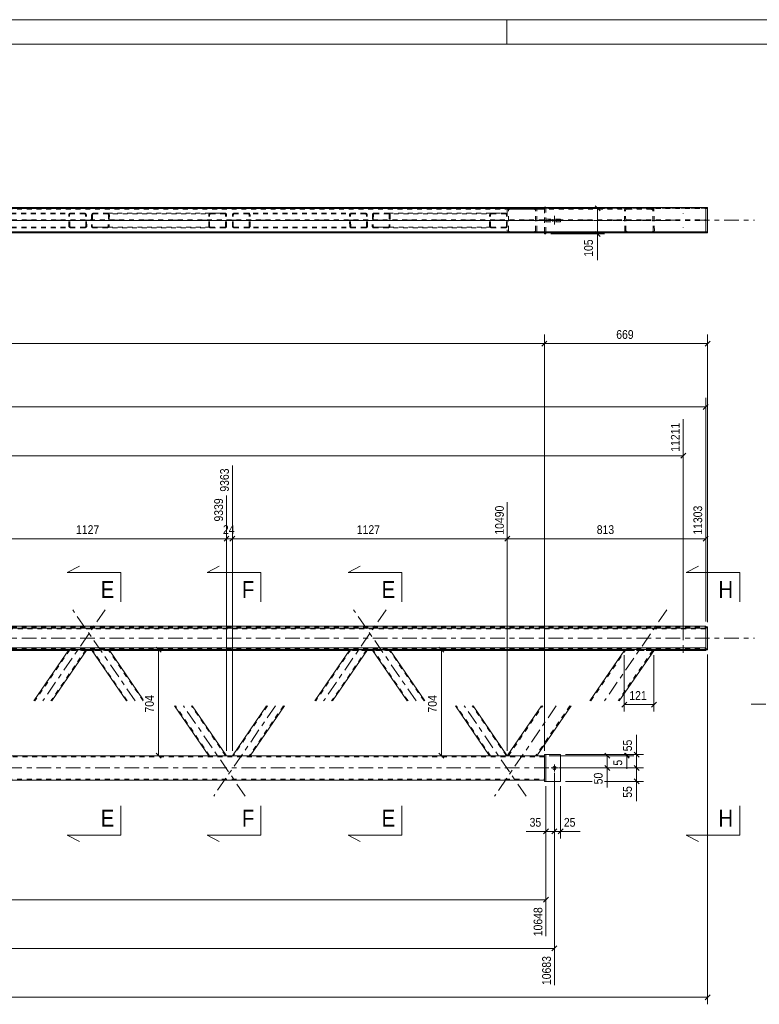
# Model space of a CAD drawing. Header units: millimetres. Extents: x 0 to 914, y 0 to 420.
# Tile 8 of 10: x 604 to 756, y 218 to 420. Entities that reach past the tile are written whole.
import ezdxf

# ---------------------------------------------------------------- set-up
doc = ezdxf.new("R2010")
doc.units = ezdxf.units.MM
for name, pattern in [('XKITLINE00', [0]), ('XKITLINE01', [4, 1, -1, 1, -1]), ('XKITLINE02', [4, 2, -2]), ('XKITLINE03', [6, 3, -1, 1, -1])]:
    doc.linetypes.add(name, pattern=pattern)
for name, color, linetype, lineweight in [('Arkusz rysunku', 3, 'Continuous', 0), ('Element', 2, 'Continuous', 0), ('Przekrój', 7, 'Continuous', 0), ('Wymiar', 4, 'Continuous', 0), ('Śruba', 3, 'Continuous', 0)]:
    doc.layers.add(name, color=color, linetype=linetype, lineweight=lineweight)
doc.styles.add('ARIAL', font='ARIAL.TTF')

msp = doc.modelspace()

# ---------------------------------------------------------------- linework, layer by layer
at = {"layer": 'Arkusz rysunku', "linetype": 'XKITLINE00', "lineweight": 0}
for p, q in [((914, 420), (0, 420)), ((704, 415), (704, 420)), ((909, 415), (5, 415))]:
    msp.add_line(p, q, dxfattribs=at)
at = {"layer": 'Element', "linetype": 'XKITLINE00', "lineweight": 0}
for p, q in [((146.58, 381.48), (744.78, 381.48)), ((711.73, 381.58), (711.73, 381.48)), ((712.03, 381.58), (711.73, 381.58)), ((712.03, 381.58), (712.03, 381.48)), ((744.78, 381.48), (744.78, 376.48)), ((744.78, 381.47), (745.18, 381.47)), ((745.18, 381.47), (745.18, 376.34)), ((146.58, 376.48), (744.78, 376.48)), ((146.58, 376.47), (744.78, 376.47)), ((744.78, 376.34), (146.58, 376.34)), ((146.58, 376.33), (744.78, 376.33)), ((711.73, 376.08), (711.73, 376.33)), ((712.03, 376.08), (711.73, 376.08)), ((712.03, 376.08), (712.03, 376.33)), ((728.69, 376.33), (728.67, 376.33)), ((728.69, 376.33), (733.78, 376.33)), ((728.69, 376.33), (728.69, 376.33)), ((733.78, 376.33), (733.79, 376.33)), ((744.78, 376.47), (744.78, 376.48)), ((744.78, 376.48), (744.78, 376.48)), ((744.78, 376.48), (745.18, 376.48)), ((744.78, 376.34), (744.78, 376.48)), ((744.78, 376.33), (744.78, 376.34)), ((745.18, 376.34), (744.78, 376.34)), ((146.58, 295.67), (744.78, 295.67)), ((146.58, 295.27), (744.78, 295.27)), ((744.78, 295.67), (744.78, 295.27)), ((744.78, 291.02), (744.78, 295.52)), ((744.78, 295.52), (745.18, 295.52)), ((745.18, 295.52), (745.18, 290.86)), ((146.58, 291.27), (744.78, 291.27)), ((728.69, 290.87), (146.58, 290.87)), ((614.18, 290.71), (565.01, 290.71)), ((614.26, 290.83), (607.09, 280.36)), ((617.89, 290.83), (610.73, 280.36)), ((614.26, 290.83), (614.29, 290.83)), ((614.29, 290.83), (614.37, 290.84)), ((614.37, 290.84), (614.49, 290.84)), ((614.49, 290.84), (614.63, 290.84)), ((614.63, 290.84), (617.54, 290.84)), ((617.54, 290.84), (617.67, 290.84)), ((617.67, 290.84), (617.79, 290.84)), ((617.79, 290.84), (617.87, 290.83)), ((618.94, 290.71), (617.81, 290.71)), ((617.87, 290.83), (617.89, 290.83)), ((626.03, 280.36), (618.86, 290.83)), ((618.86, 290.83), (618.88, 290.83)), ((618.88, 290.83), (618.96, 290.84)), ((618.96, 290.84), (619.08, 290.84)), ((619.08, 290.84), (619.22, 290.84)), ((619.22, 290.84), (622.12, 290.84)), ((622.12, 290.84), (622.26, 290.84)), ((622.26, 290.84), (622.38, 290.84)), ((622.38, 290.84), (622.46, 290.83)), ((622.46, 290.83), (622.49, 290.83)), ((629.5, 280.59), (622.49, 290.83)), ((671.74, 290.71), (622.57, 290.71)), ((671.82, 290.83), (664.66, 280.36)), ((675.46, 290.83), (668.29, 280.36)), ((671.82, 290.83), (671.85, 290.83)), ((671.85, 290.83), (671.94, 290.84)), ((671.94, 290.84), (672.05, 290.84)), ((672.05, 290.84), (672.19, 290.84)), ((672.19, 290.84), (675.1, 290.84)), ((675.1, 290.84), (675.24, 290.84)), ((675.24, 290.84), (675.36, 290.84)), ((675.36, 290.84), (675.43, 290.83)), ((676.5, 290.71), (675.38, 290.71)), ((675.43, 290.83), (675.46, 290.83)), ((683.59, 280.36), (676.42, 290.83)), ((676.42, 290.83), (676.45, 290.83)), ((676.45, 290.83), (676.53, 290.84)), ((676.53, 290.84), (676.64, 290.84)), ((676.64, 290.84), (676.78, 290.84)), ((676.78, 290.84), (679.69, 290.84)), ((679.69, 290.84), (679.83, 290.84)), ((679.83, 290.84), (679.95, 290.84)), ((679.95, 290.84), (680.03, 290.83)), ((680.03, 290.83), (680.06, 290.83)), ((687.23, 280.36), (680.06, 290.83)), ((728.1, 290.71), (680.14, 290.71)), ((721.01, 280.36), (728.2, 290.86)), ((734.26, 290.86), (727.07, 280.36)), ((728.2, 290.86), (728.24, 290.86)), ((728.24, 290.86), (728.35, 290.87)), ((728.35, 290.87), (728.51, 290.87)), ((733.78, 290.87), (728.69, 290.87)), ((728.69, 290.87), (733.78, 290.87)), ((728.69, 290.87), (728.69, 290.87)), ((733.78, 290.87), (733.79, 290.87)), ((733.79, 290.87), (744.78, 290.87)), ((733.97, 290.87), (734.12, 290.87)), ((734.12, 290.87), (734.22, 290.86)), ((744.78, 290.71), (734.16, 290.71)), ((734.22, 290.86), (734.26, 290.86)), ((744.78, 291.27), (744.78, 290.71)), ((745.18, 291.02), (744.78, 291.02)), ((744.78, 290.86), (745.18, 290.86)), ((642.92, 269.11), (635.91, 279.36)), ((646.56, 269.11), (639.54, 279.36)), ((654.78, 279.36), (647.76, 269.11)), ((658.41, 279.36), (651.4, 269.11)), ((700.49, 269.11), (693.47, 279.36)), ((704.12, 269.11), (697.11, 279.36)), ((704.12, 269.11), (711.13, 279.36)), ((717.19, 279.36), (710.18, 269.11)), ((704.12, 269.11), (187.23, 269.11)), ((704.12, 269.11), (704.12, 269.11)), ((710.03, 269.11), (704.12, 269.11)), ((710.14, 269.11), (710.03, 269.11)), ((710.18, 269.11), (710.14, 269.11)), ((711.73, 269.11), (710.18, 269.11)), ((710.18, 269.11), (710.18, 269.11)), ((711.73, 269.36), (711.73, 263.86)), ((711.73, 269.36), (712.03, 269.36)), ((712.03, 269.36), (712.03, 263.86)), ((715.03, 269.36), (712.03, 269.36)), ((715.03, 263.86), (715.03, 269.36)), ((179.62, 264.11), (711.73, 264.11)), ((711.73, 263.86), (712.03, 263.86)), ((712.03, 263.86), (715.03, 263.86))]:
    msp.add_line(p, q, dxfattribs=at)
at = {"layer": 'Element', "linetype": 'XKITLINE01', "lineweight": 0}
for p, q in [((146.58, 381.47), (744.78, 381.47)), ((711.73, 381.48), (711.73, 376.33)), ((712.03, 381.48), (712.03, 376.33)), ((744.78, 376.48), (744.78, 381.47)), ((744.78, 381.34), (146.58, 381.34)), ((146.58, 381.33), (744.78, 381.33)), ((179.62, 381.33), (711.73, 381.33)), ((179.62, 381.13), (711.73, 381.13)), ((617.47, 380.33), (590.56, 380.33)), ((617.47, 380.18), (590.56, 380.18)), ((614.23, 380.15), (614.21, 380.03)), ((614.26, 377.63), (614.21, 380.03)), ((614.31, 380.24), (614.23, 380.15)), ((614.42, 380.31), (614.31, 380.24)), ((614.39, 380.03), (614.4, 380.09)), ((614.44, 377.63), (614.39, 380.03)), ((614.4, 380.09), (614.44, 380.14)), ((614.56, 380.33), (614.42, 380.31)), ((614.44, 380.14), (614.5, 380.17)), ((614.5, 380.17), (614.57, 380.18)), ((617.61, 380.31), (617.47, 380.33)), ((617.47, 380.18), (617.54, 380.17)), ((617.54, 380.17), (617.6, 380.14)), ((617.6, 380.14), (617.64, 380.09)), ((617.73, 380.24), (617.61, 380.31)), ((617.64, 380.09), (617.66, 380.03)), ((617.71, 377.63), (617.66, 380.03)), ((617.81, 380.15), (617.73, 380.24)), ((617.84, 380.03), (617.81, 380.15)), ((617.89, 377.63), (617.84, 380.03)), ((618.91, 380.03), (618.86, 377.63)), ((618.94, 380.15), (618.91, 380.03)), ((619.02, 380.24), (618.94, 380.15)), ((619.14, 380.31), (619.02, 380.24)), ((619.09, 380.03), (619.04, 377.63)), ((619.09, 380.03), (619.11, 380.09)), ((619.11, 380.09), (619.15, 380.14)), ((619.28, 380.33), (619.14, 380.31)), ((619.15, 380.14), (619.21, 380.17)), ((619.21, 380.17), (619.28, 380.18)), ((619.28, 380.33), (622.19, 380.33)), ((619.28, 380.18), (643.28, 380.18)), ((619.28, 380.18), (622.19, 380.18)), ((622.19, 380.33), (646.19, 380.33)), ((622.33, 380.31), (622.19, 380.33)), ((622.19, 380.18), (622.25, 380.17)), ((622.25, 380.17), (622.31, 380.14)), ((622.31, 380.14), (622.35, 380.09)), ((622.36, 380.03), (622.31, 377.63)), ((622.44, 380.24), (622.33, 380.31)), ((622.35, 380.09), (622.36, 380.03)), ((622.52, 380.15), (622.44, 380.24)), ((622.55, 380.03), (622.49, 377.63)), ((622.55, 380.03), (622.52, 380.15)), ((642.92, 380.03), (642.95, 380.15)), ((642.92, 377.63), (642.92, 380.03)), ((642.95, 380.15), (643.03, 380.24)), ((643.03, 380.24), (643.14, 380.31)), ((643.12, 380.09), (643.1, 380.03)), ((643.1, 377.63), (643.1, 380.03)), ((643.15, 380.14), (643.12, 380.09)), ((643.14, 380.31), (643.28, 380.33)), ((643.21, 380.17), (643.15, 380.14)), ((643.28, 380.18), (643.21, 380.17)), ((643.28, 380.33), (646.19, 380.33)), ((643.28, 380.18), (646.19, 380.18)), ((646.19, 380.33), (646.33, 380.31)), ((646.26, 380.17), (646.19, 380.18)), ((646.32, 380.14), (646.26, 380.17)), ((646.36, 380.09), (646.32, 380.14)), ((646.33, 380.31), (646.45, 380.24)), ((646.37, 380.03), (646.36, 380.09)), ((646.37, 377.63), (646.37, 380.03)), ((646.45, 380.24), (646.53, 380.15)), ((646.53, 380.15), (646.56, 380.03)), ((646.56, 377.63), (646.56, 380.03)), ((647.76, 380.03), (647.79, 380.15)), ((647.76, 377.63), (647.76, 380.03)), ((647.79, 380.15), (647.87, 380.24)), ((647.87, 380.24), (647.99, 380.31)), ((647.96, 380.09), (647.94, 380.03)), ((647.94, 377.63), (647.94, 380.03)), ((648, 380.14), (647.96, 380.09)), ((647.99, 380.31), (648.13, 380.33)), ((648.06, 380.17), (648, 380.14)), ((648.13, 380.18), (648.06, 380.17)), ((675.04, 380.33), (648.13, 380.33)), ((675.04, 380.18), (648.13, 380.18)), ((651.03, 380.33), (651.17, 380.31)), ((651.1, 380.17), (651.03, 380.18)), ((651.16, 380.14), (651.1, 380.17)), ((651.2, 380.09), (651.16, 380.14)), ((651.17, 380.31), (651.29, 380.24)), ((651.22, 380.03), (651.2, 380.09)), ((651.22, 377.63), (651.22, 380.03)), ((651.29, 380.24), (651.37, 380.15)), ((651.37, 380.15), (651.4, 380.03)), ((651.4, 377.63), (651.4, 380.03)), ((671.8, 380.15), (671.77, 380.03)), ((671.82, 377.63), (671.77, 380.03)), ((671.87, 380.24), (671.8, 380.15)), ((671.99, 380.31), (671.87, 380.24)), ((671.95, 380.03), (671.97, 380.09)), ((672.01, 377.63), (671.95, 380.03)), ((671.97, 380.09), (672.01, 380.14)), ((672.13, 380.33), (671.99, 380.31)), ((672.01, 380.14), (672.06, 380.17)), ((672.06, 380.17), (672.13, 380.18)), ((675.18, 380.31), (675.04, 380.33)), ((675.04, 380.18), (675.11, 380.17)), ((675.11, 380.17), (675.17, 380.14)), ((675.17, 380.14), (675.21, 380.09)), ((675.3, 380.24), (675.18, 380.31)), ((675.21, 380.09), (675.23, 380.03)), ((675.28, 377.63), (675.23, 380.03)), ((675.38, 380.15), (675.3, 380.24)), ((675.41, 380.03), (675.38, 380.15)), ((675.46, 377.63), (675.41, 380.03)), ((676.48, 380.03), (676.42, 377.63)), ((676.51, 380.15), (676.48, 380.03)), ((676.59, 380.24), (676.51, 380.15)), ((676.71, 380.31), (676.59, 380.24)), ((676.66, 380.03), (676.61, 377.63)), ((676.66, 380.03), (676.67, 380.09)), ((676.67, 380.09), (676.71, 380.14)), ((676.85, 380.33), (676.71, 380.31)), ((676.71, 380.14), (676.77, 380.17)), ((676.77, 380.17), (676.84, 380.18)), ((676.84, 380.18), (700.85, 380.18)), ((676.84, 380.18), (679.75, 380.18)), ((676.85, 380.33), (679.75, 380.33)), ((679.75, 380.33), (703.76, 380.33)), ((679.89, 380.31), (679.75, 380.33)), ((679.75, 380.18), (679.82, 380.17)), ((679.82, 380.17), (679.88, 380.14)), ((679.88, 380.14), (679.92, 380.09)), ((679.93, 380.03), (679.88, 377.63)), ((680.01, 380.24), (679.89, 380.31)), ((679.92, 380.09), (679.93, 380.03)), ((680.09, 380.15), (680.01, 380.24)), ((680.11, 380.03), (680.06, 377.63)), ((680.11, 380.03), (680.09, 380.15)), ((700.49, 380.03), (700.51, 380.15)), ((700.49, 377.63), (700.49, 380.03)), ((700.51, 380.15), (700.59, 380.24)), ((700.59, 380.24), (700.71, 380.31)), ((700.68, 380.09), (700.67, 380.03)), ((700.67, 377.63), (700.67, 380.03)), ((700.72, 380.14), (700.68, 380.09)), ((700.71, 380.31), (700.85, 380.33)), ((700.78, 380.17), (700.72, 380.14)), ((700.85, 380.18), (700.78, 380.17)), ((700.85, 380.33), (703.76, 380.33)), ((700.85, 380.18), (703.76, 380.18)), ((703.76, 380.33), (703.9, 380.31)), ((703.83, 380.17), (703.76, 380.18)), ((703.89, 380.14), (703.83, 380.17)), ((703.93, 380.09), (703.89, 380.14)), ((703.9, 380.31), (704.01, 380.24)), ((703.94, 380.03), (703.93, 380.09)), ((703.94, 377.63), (703.94, 380.03)), ((704.01, 380.24), (704.09, 380.15)), ((704.09, 380.15), (704.12, 380.03)), ((704.12, 380.93), (704.15, 381.09)), ((704.12, 380.93), (704.12, 376.73)), ((704.12, 377.63), (704.12, 380.03)), ((704.38, 381.01), (704.36, 380.93)), ((704.36, 376.73), (704.36, 380.93)), ((704.43, 381.07), (704.38, 381.01)), ((704.42, 381.3), (704.6, 381.33)), ((704.51, 381.12), (704.43, 381.07)), ((704.6, 381.13), (704.51, 381.12)), ((733.67, 381.33), (704.6, 381.33)), ((733.68, 381.13), (704.6, 381.13)), ((709.69, 381.33), (709.88, 381.3)), ((709.78, 381.12), (709.69, 381.13)), ((709.86, 381.07), (709.78, 381.12)), ((709.92, 381.01), (709.86, 381.07)), ((709.93, 380.93), (709.92, 381.01)), ((709.93, 376.73), (709.93, 380.93)), ((710.14, 381.08), (710.18, 380.93)), ((710.18, 376.73), (710.18, 380.93)), ((711.73, 381.33), (711.73, 376.33)), ((728.14, 381.08), (728.11, 380.93)), ((728.2, 376.73), (728.11, 380.93)), ((728.24, 381.21), (728.14, 381.08)), ((728.4, 381.3), (728.24, 381.21)), ((728.35, 380.93), (728.37, 381.01)), ((728.44, 376.73), (728.35, 380.93)), ((728.37, 381.01), (728.42, 381.07)), ((728.58, 381.33), (728.4, 381.3)), ((728.42, 381.07), (728.5, 381.11)), ((728.5, 381.11), (728.59, 381.13)), ((733.86, 381.3), (733.67, 381.33)), ((733.68, 381.13), (733.77, 381.11)), ((733.77, 381.11), (733.85, 381.07)), ((733.85, 381.07), (733.9, 381.01)), ((734.02, 381.21), (733.86, 381.3)), ((733.9, 381.01), (733.92, 380.93)), ((734.01, 376.73), (733.92, 380.93)), ((734.13, 381.08), (734.02, 381.21)), ((734.17, 380.93), (734.13, 381.08)), ((734.26, 376.73), (734.17, 380.93)), ((744.78, 381.33), (745.18, 381.33)), ((146.58, 378.99), (744.78, 378.99)), ((146.58, 378.82), (744.78, 378.82)), ((617.53, 377.48), (590.56, 377.48)), ((614.26, 377.63), (614.29, 377.52)), ((614.29, 377.52), (614.37, 377.42)), ((614.46, 377.57), (614.44, 377.63)), ((614.5, 377.53), (614.46, 377.57)), ((614.56, 377.49), (614.5, 377.53)), ((614.62, 377.48), (614.56, 377.49)), ((617.6, 377.49), (617.53, 377.48)), ((617.66, 377.53), (617.6, 377.49)), ((617.7, 377.57), (617.66, 377.53)), ((617.71, 377.63), (617.7, 377.57)), ((617.79, 377.42), (617.87, 377.52)), ((617.87, 377.52), (617.89, 377.63)), ((618.86, 377.63), (618.88, 377.52)), ((618.88, 377.52), (618.96, 377.42)), ((619.05, 377.58), (619.04, 377.63)), ((619.09, 377.53), (619.05, 377.58)), ((619.15, 377.49), (619.09, 377.53)), ((619.22, 377.48), (619.15, 377.49)), ((643.28, 377.48), (619.22, 377.48)), ((619.22, 377.48), (622.13, 377.48)), ((622.2, 377.49), (622.13, 377.48)), ((622.26, 377.53), (622.2, 377.49)), ((622.3, 377.58), (622.26, 377.53)), ((622.31, 377.63), (622.3, 377.58)), ((622.38, 377.42), (622.46, 377.52)), ((622.46, 377.52), (622.49, 377.63)), ((642.95, 377.52), (642.92, 377.63)), ((643.03, 377.42), (642.95, 377.52)), ((643.1, 377.63), (643.12, 377.57)), ((643.12, 377.57), (643.15, 377.53)), ((643.15, 377.53), (643.21, 377.49)), ((643.21, 377.49), (643.28, 377.48)), ((646.19, 377.48), (643.28, 377.48)), ((646.19, 377.48), (646.26, 377.49)), ((646.26, 377.49), (646.32, 377.53)), ((646.32, 377.53), (646.36, 377.57)), ((646.36, 377.57), (646.37, 377.63)), ((646.53, 377.52), (646.45, 377.42)), ((646.56, 377.63), (646.53, 377.52)), ((647.79, 377.52), (647.76, 377.63)), ((647.87, 377.42), (647.79, 377.52)), ((647.94, 377.63), (647.96, 377.57)), ((647.96, 377.57), (648, 377.53)), ((648, 377.53), (648.06, 377.49)), ((648.06, 377.49), (648.13, 377.48)), ((675.1, 377.48), (648.13, 377.48)), ((651.03, 377.48), (651.1, 377.49)), ((651.1, 377.49), (651.16, 377.53)), ((651.16, 377.53), (651.2, 377.57)), ((651.2, 377.57), (651.22, 377.63)), ((651.37, 377.52), (651.29, 377.42)), ((651.4, 377.63), (651.37, 377.52)), ((671.82, 377.63), (671.85, 377.52)), ((671.85, 377.52), (671.94, 377.42)), ((672.02, 377.57), (672.01, 377.63)), ((672.06, 377.53), (672.02, 377.57)), ((672.12, 377.49), (672.06, 377.53)), ((672.19, 377.48), (672.12, 377.49)), ((675.17, 377.49), (675.1, 377.48)), ((675.23, 377.53), (675.17, 377.49)), ((675.27, 377.57), (675.23, 377.53)), ((675.28, 377.63), (675.27, 377.57)), ((675.36, 377.42), (675.43, 377.52)), ((675.43, 377.52), (675.46, 377.63)), ((676.42, 377.63), (676.45, 377.52)), ((676.45, 377.52), (676.53, 377.42)), ((676.62, 377.58), (676.61, 377.63)), ((676.66, 377.53), (676.62, 377.58)), ((676.72, 377.49), (676.66, 377.53)), ((676.79, 377.48), (676.72, 377.49)), ((700.85, 377.48), (676.79, 377.48)), ((676.79, 377.48), (679.69, 377.48)), ((679.76, 377.49), (679.69, 377.48)), ((679.82, 377.53), (679.76, 377.49)), ((679.86, 377.58), (679.82, 377.53)), ((679.88, 377.63), (679.86, 377.58)), ((679.95, 377.42), (680.03, 377.52)), ((680.03, 377.52), (680.06, 377.63)), ((700.51, 377.52), (700.49, 377.63)), ((700.59, 377.42), (700.51, 377.52)), ((700.67, 377.63), (700.68, 377.57)), ((700.68, 377.57), (700.72, 377.53)), ((700.72, 377.53), (700.78, 377.49)), ((700.78, 377.49), (700.85, 377.48)), ((703.76, 377.48), (700.85, 377.48)), ((703.76, 377.48), (703.83, 377.49)), ((703.83, 377.49), (703.89, 377.53)), ((703.89, 377.53), (703.93, 377.57)), ((703.93, 377.57), (703.94, 377.63)), ((704.09, 377.52), (704.01, 377.42)), ((704.12, 377.63), (704.09, 377.52)), ((712.03, 378.53), (712.03, 379.13)), ((712.03, 379.13), (715.03, 379.13)), ((712.03, 379.13), (712.03, 378.53)), ((712.03, 378.53), (715.03, 378.53)), ((715.03, 378.53), (715.03, 379.13)), ((711.73, 376.53), (179.62, 376.53)), ((711.73, 376.33), (179.62, 376.33)), ((617.54, 377.33), (590.56, 377.33)), ((614.37, 377.42), (614.49, 377.36)), ((614.49, 377.36), (614.63, 377.33)), ((617.54, 377.33), (617.67, 377.36)), ((617.67, 377.36), (617.79, 377.42)), ((618.96, 377.42), (619.08, 377.36)), ((619.08, 377.36), (619.22, 377.33)), ((622.12, 377.33), (619.22, 377.33)), ((622.12, 377.33), (622.26, 377.36)), ((646.19, 377.33), (622.12, 377.33)), ((622.26, 377.36), (622.38, 377.42)), ((643.14, 377.36), (643.03, 377.42)), ((643.28, 377.33), (643.14, 377.36)), ((643.28, 377.33), (646.19, 377.33)), ((646.33, 377.36), (646.19, 377.33)), ((646.45, 377.42), (646.33, 377.36)), ((647.99, 377.36), (647.87, 377.42)), ((648.13, 377.33), (647.99, 377.36)), ((675.1, 377.33), (648.13, 377.33)), ((651.17, 377.36), (651.03, 377.33)), ((651.29, 377.42), (651.17, 377.36)), ((671.94, 377.42), (672.05, 377.36)), ((672.05, 377.36), (672.19, 377.33)), ((675.1, 377.33), (675.24, 377.36)), ((675.24, 377.36), (675.36, 377.42)), ((676.53, 377.42), (676.64, 377.36)), ((676.64, 377.36), (676.78, 377.33)), ((679.69, 377.33), (676.78, 377.33)), ((679.69, 377.33), (679.83, 377.36)), ((703.76, 377.33), (679.69, 377.33)), ((679.83, 377.36), (679.95, 377.42)), ((700.71, 377.36), (700.59, 377.42)), ((700.85, 377.33), (700.71, 377.36)), ((700.85, 377.33), (703.76, 377.33)), ((703.9, 377.36), (703.76, 377.33)), ((704.01, 377.42), (703.9, 377.36)), ((704.15, 376.58), (704.12, 376.73)), ((704.36, 376.73), (704.38, 376.66)), ((704.38, 376.66), (704.43, 376.59)), ((704.6, 376.33), (704.42, 376.36)), ((704.43, 376.59), (704.51, 376.55)), ((704.51, 376.55), (704.6, 376.53)), ((733.78, 376.53), (704.6, 376.53)), ((728.67, 376.33), (704.6, 376.33)), ((709.69, 376.53), (709.78, 376.55)), ((709.88, 376.36), (709.69, 376.33)), ((709.78, 376.55), (709.86, 376.59)), ((709.86, 376.59), (709.92, 376.66)), ((709.92, 376.66), (709.93, 376.73)), ((710.18, 376.73), (710.14, 376.58)), ((728.24, 376.58), (728.2, 376.73)), ((728.32, 376.48), (728.24, 376.58)), ((728.35, 376.45), (728.32, 376.48)), ((728.35, 376.45), (728.51, 376.36)), ((728.46, 376.65), (728.44, 376.73)), ((728.51, 376.59), (728.46, 376.65)), ((728.59, 376.55), (728.51, 376.59)), ((728.69, 376.33), (728.51, 376.36)), ((728.69, 376.53), (728.59, 376.55)), ((733.87, 376.54), (733.78, 376.53)), ((733.79, 376.33), (733.97, 376.36)), ((733.95, 376.59), (733.87, 376.54)), ((734, 376.65), (733.95, 376.59)), ((733.97, 376.36), (734.12, 376.45)), ((734.01, 376.73), (734, 376.65)), ((734.12, 376.45), (734.15, 376.48)), ((734.15, 376.48), (734.22, 376.58)), ((734.22, 376.58), (734.26, 376.73)), ((744.78, 376.48), (744.78, 376.48)), ((744.78, 376.48), (744.78, 376.48)), ((744.78, 376.34), (744.78, 376.47)), ((146.58, 295.51), (744.78, 295.51)), ((744.78, 295.17), (146.58, 295.17)), ((744.78, 295.11), (146.58, 295.11)), ((744.78, 295.36), (745.18, 295.36)), ((744.78, 295.27), (744.78, 291.27)), ((146.58, 291.21), (744.78, 291.21)), ((146.58, 291.11), (744.78, 291.11)), ((614.44, 290.83), (607.27, 280.36)), ((617.71, 290.83), (610.54, 280.36)), ((617.81, 290.71), (614.18, 290.71)), ((614.23, 290.75), (614.21, 290.75)), ((614.31, 290.75), (614.23, 290.75)), ((614.42, 290.75), (614.31, 290.75)), ((614.39, 290.75), (614.4, 290.75)), ((614.4, 290.75), (614.43, 290.75)), ((614.56, 290.74), (614.42, 290.75)), ((614.43, 290.75), (614.44, 290.75)), ((614.44, 290.83), (614.46, 290.83)), ((614.44, 290.75), (614.5, 290.75)), ((614.46, 290.83), (614.48, 290.83)), ((614.48, 290.83), (614.5, 290.83)), ((614.56, 290.83), (614.5, 290.83)), ((614.5, 290.75), (614.57, 290.75)), ((614.62, 290.83), (614.56, 290.83)), ((614.56, 290.74), (617.47, 290.74)), ((614.57, 290.75), (617.47, 290.75)), ((614.62, 290.83), (617.53, 290.83)), ((617.47, 290.75), (617.54, 290.75)), ((617.61, 290.75), (617.47, 290.74)), ((617.6, 290.83), (617.53, 290.83)), ((617.54, 290.75), (617.6, 290.75)), ((617.66, 290.83), (617.6, 290.83)), ((617.6, 290.75), (617.62, 290.75)), ((617.61, 290.75), (617.65, 290.75)), ((617.62, 290.75), (617.64, 290.75)), ((617.64, 290.75), (617.66, 290.75)), ((617.65, 290.75), (617.73, 290.75)), ((617.66, 290.83), (617.67, 290.83)), ((617.67, 290.83), (617.7, 290.83)), ((617.7, 290.83), (617.71, 290.83)), ((617.81, 290.75), (617.73, 290.75)), ((617.84, 290.75), (617.81, 290.75)), ((618.86, 290.83), (618.91, 290.75)), ((618.94, 290.75), (618.91, 290.75)), ((619.02, 290.75), (618.94, 290.75)), ((622.57, 290.71), (618.94, 290.71)), ((619.14, 290.75), (619.02, 290.75)), ((619.09, 290.75), (619.04, 290.83)), ((619.04, 290.83), (619.05, 290.83)), ((619.05, 290.83), (619.08, 290.83)), ((619.08, 290.83), (619.09, 290.83)), ((619.15, 290.83), (619.09, 290.83)), ((626.21, 280.36), (619.09, 290.75)), ((619.09, 290.75), (619.11, 290.75)), ((619.11, 290.75), (619.14, 290.75)), ((619.14, 290.75), (619.15, 290.75)), ((619.28, 290.74), (619.14, 290.75)), ((619.22, 290.83), (619.15, 290.83)), ((619.15, 290.75), (619.21, 290.75)), ((619.21, 290.75), (619.28, 290.75)), ((619.22, 290.83), (622.13, 290.83)), ((619.28, 290.75), (622.19, 290.75)), ((619.28, 290.74), (622.19, 290.74)), ((622.2, 290.83), (622.13, 290.83)), ((622.19, 290.75), (622.25, 290.75)), ((622.33, 290.75), (622.19, 290.74)), ((622.26, 290.83), (622.2, 290.83)), ((622.25, 290.75), (622.31, 290.75)), ((622.26, 290.83), (622.27, 290.83)), ((622.27, 290.83), (622.3, 290.83)), ((622.3, 290.83), (622.31, 290.83)), ((622.36, 290.75), (622.31, 290.83)), ((622.31, 290.75), (622.32, 290.75)), ((622.32, 290.75), (622.35, 290.75)), ((622.33, 290.75), (622.37, 290.75)), ((622.35, 290.75), (622.36, 290.75)), ((629.48, 280.36), (622.36, 290.75)), ((622.37, 290.75), (622.44, 290.75)), ((622.52, 290.75), (622.44, 290.75)), ((622.49, 290.83), (622.55, 290.75)), ((622.55, 290.75), (622.52, 290.75)), ((672.01, 290.83), (664.84, 280.36)), ((675.28, 290.83), (668.11, 280.36)), ((675.38, 290.71), (671.74, 290.71)), ((671.8, 290.75), (671.77, 290.75)), ((671.87, 290.75), (671.8, 290.75)), ((671.99, 290.75), (671.87, 290.75)), ((671.95, 290.75), (671.97, 290.75)), ((671.97, 290.75), (671.99, 290.75)), ((671.99, 290.75), (672.01, 290.75)), ((672.13, 290.74), (671.99, 290.75)), ((672.01, 290.83), (672.02, 290.83)), ((672.01, 290.75), (672.06, 290.75)), ((672.02, 290.83), (672.05, 290.83)), ((672.05, 290.83), (672.06, 290.83)), ((672.12, 290.83), (672.06, 290.83)), ((672.06, 290.75), (672.13, 290.75)), ((672.19, 290.83), (672.12, 290.83)), ((672.13, 290.75), (675.04, 290.75)), ((672.13, 290.74), (675.04, 290.74)), ((672.19, 290.83), (675.1, 290.83)), ((675.04, 290.75), (675.11, 290.75)), ((675.18, 290.75), (675.04, 290.74)), ((675.17, 290.83), (675.1, 290.83)), ((675.11, 290.75), (675.17, 290.75)), ((675.23, 290.83), (675.17, 290.83)), ((675.17, 290.75), (675.18, 290.75)), ((675.18, 290.75), (675.21, 290.75)), ((675.18, 290.75), (675.22, 290.75)), ((675.21, 290.75), (675.23, 290.75)), ((675.22, 290.75), (675.3, 290.75)), ((675.23, 290.83), (675.24, 290.83)), ((675.24, 290.83), (675.27, 290.83)), ((675.27, 290.83), (675.28, 290.83)), ((675.38, 290.75), (675.3, 290.75)), ((675.41, 290.75), (675.38, 290.75)), ((676.42, 290.83), (676.48, 290.75)), ((676.51, 290.75), (676.48, 290.75)), ((680.14, 290.71), (676.5, 290.71)), ((676.59, 290.75), (676.51, 290.75)), ((676.71, 290.75), (676.59, 290.75)), ((676.66, 290.75), (676.61, 290.83)), ((676.61, 290.83), (676.62, 290.83)), ((676.62, 290.83), (676.65, 290.83)), ((676.65, 290.83), (676.66, 290.83)), ((676.72, 290.83), (676.66, 290.83)), ((683.77, 280.36), (676.66, 290.75)), ((676.66, 290.75), (676.67, 290.75)), ((676.67, 290.75), (676.7, 290.75)), ((676.7, 290.75), (676.71, 290.75)), ((676.71, 290.75), (676.77, 290.75)), ((676.85, 290.74), (676.71, 290.75)), ((676.79, 290.83), (676.72, 290.83)), ((676.77, 290.75), (676.84, 290.75)), ((676.79, 290.83), (679.69, 290.83)), ((676.84, 290.75), (679.75, 290.75)), ((676.85, 290.74), (679.75, 290.74)), ((679.76, 290.83), (679.69, 290.83)), ((679.75, 290.75), (679.82, 290.75)), ((679.89, 290.75), (679.75, 290.74)), ((679.82, 290.83), (679.76, 290.83)), ((679.82, 290.83), (679.83, 290.83)), ((679.82, 290.75), (679.88, 290.75)), ((679.83, 290.83), (679.86, 290.83)), ((679.86, 290.83), (679.88, 290.83)), ((679.93, 290.75), (679.88, 290.83)), ((679.88, 290.75), (679.89, 290.75)), ((679.89, 290.75), (679.92, 290.75)), ((679.89, 290.75), (679.94, 290.75)), ((679.92, 290.75), (679.93, 290.75)), ((687.05, 280.36), (679.93, 290.75)), ((679.94, 290.75), (680.01, 290.75)), ((680.09, 290.75), (680.01, 290.75)), ((680.06, 290.83), (680.11, 290.75)), ((680.11, 290.75), (680.09, 290.75)), ((721.25, 280.36), (728.35, 290.73)), ((733.92, 290.73), (726.83, 280.36)), ((734.16, 290.71), (728.1, 290.71)), ((728.2, 290.86), (728.11, 290.73)), ((728.14, 290.72), (728.11, 290.73)), ((728.24, 290.72), (728.14, 290.72)), ((728.4, 290.71), (728.24, 290.72)), ((728.35, 290.73), (728.44, 290.86)), ((728.35, 290.73), (728.37, 290.72)), ((728.37, 290.72), (728.4, 290.72)), ((728.4, 290.72), (728.42, 290.72)), ((728.58, 290.71), (728.4, 290.71)), ((728.42, 290.72), (728.5, 290.72)), ((728.44, 290.86), (728.46, 290.86)), ((728.46, 290.86), (728.5, 290.86)), ((728.5, 290.86), (728.51, 290.86)), ((728.5, 290.72), (728.59, 290.72)), ((728.69, 290.87), (728.51, 290.87)), ((728.59, 290.86), (728.51, 290.86)), ((728.58, 290.71), (733.67, 290.71)), ((728.69, 290.86), (728.59, 290.86)), ((728.59, 290.72), (733.68, 290.72)), ((728.69, 290.87), (728.69, 290.87)), ((728.69, 290.86), (733.78, 290.86)), ((733.86, 290.71), (733.67, 290.71)), ((733.68, 290.72), (733.77, 290.72)), ((733.77, 290.72), (733.85, 290.72)), ((733.79, 290.87), (733.78, 290.87)), ((733.87, 290.86), (733.78, 290.86)), ((733.79, 290.87), (733.97, 290.87)), ((733.85, 290.72), (733.86, 290.72)), ((733.86, 290.72), (733.9, 290.72)), ((734.02, 290.72), (733.86, 290.71)), ((733.95, 290.86), (733.87, 290.86)), ((733.9, 290.72), (733.92, 290.73)), ((733.92, 290.73), (734.01, 290.86)), ((733.95, 290.86), (733.96, 290.86)), ((733.96, 290.86), (734, 290.86)), ((734, 290.86), (734.01, 290.86)), ((734.13, 290.72), (734.02, 290.72)), ((734.17, 290.73), (734.13, 290.72)), ((734.17, 290.73), (734.26, 290.86)), ((744.78, 291.02), (744.78, 290.86)), ((745.18, 290.86), (745.18, 291.02)), ((643.1, 269.11), (636.09, 279.36)), ((646.37, 269.11), (639.36, 279.36)), ((654.96, 279.36), (647.94, 269.11)), ((658.23, 279.36), (651.22, 269.11)), ((700.67, 269.11), (693.65, 279.36)), ((703.94, 269.11), (696.92, 279.36)), ((704.36, 269.11), (711.37, 279.36)), ((716.95, 279.36), (709.93, 269.11)), ((711.73, 268.91), (179.62, 268.91)), ((646.56, 269.11), (642.92, 269.11)), ((651.4, 269.11), (647.76, 269.11)), ((704.12, 269.11), (700.49, 269.11)), ((710.18, 269.11), (704.12, 269.11)), ((704.12, 269.11), (704.12, 269.11)), ((704.36, 269.11), (704.36, 269.11)), ((709.69, 269.11), (709.69, 269.11)), ((709.92, 269.11), (709.88, 269.11)), ((709.88, 269.11), (709.92, 269.11)), ((709.88, 269.11), (709.88, 269.11)), ((710.03, 269.11), (709.88, 269.11)), ((709.92, 269.11), (709.93, 269.11)), ((709.92, 269.11), (709.93, 269.11)), ((709.93, 269.11), (709.93, 269.11)), ((710.18, 269.11), (710.18, 269.11)), ((711.73, 264.11), (711.73, 269.11)), ((712.03, 269.36), (712.03, 263.86)), ((179.62, 264.31), (711.73, 264.31))]:
    msp.add_line(p, q, dxfattribs=at)
at = {"layer": 'Element', "linetype": 'XKITLINE03', "lineweight": 0}
for p, q in [((136.58, 378.91), (754.78, 378.91)), ((169.62, 378.83), (721.73, 378.83)), ((621.7, 378.83), (586.37, 378.83)), ((650.38, 378.83), (615.05, 378.83)), ((679.26, 378.83), (643.93, 378.83)), ((707.95, 378.83), (672.62, 378.83)), ((736.83, 378.83), (701.5, 378.83)), ((621.7, 299.04), (608.91, 280.36)), ((627.84, 280.36), (615.05, 299.04)), ((679.26, 299.04), (666.47, 280.36)), ((685.41, 280.36), (672.62, 299.04)), ((736.83, 299.04), (724.04, 280.36)), ((136.58, 293.19), (754.78, 293.19)), ((650.38, 260.85), (637.72, 279.36)), ((656.6, 279.36), (643.93, 260.85)), ((707.95, 260.85), (695.29, 279.36)), ((714.16, 279.36), (701.5, 260.85)), ((754.13, 279.71), (774.13, 279.71)), ((169.62, 266.61), (721.73, 266.61))]:
    msp.add_line(p, q, dxfattribs=at)
at = {"layer": 'Element', "linetype": 'XKITLINE01', "lineweight": 0}
for centre, start, end in [((704.55, 380.87), 107.3954, 151.6576), ((709.74, 380.87), 28.3326, 72.5948), ((704.55, 376.79), 208.3326, 252.5948), ((709.74, 376.79), 287.3954, 331.6576)]:
    msp.add_arc(centre, 0.451, start, end, dxfattribs=at)
at = {"layer": 'Przekrój', "linetype": 'XKITLINE00', "lineweight": 0}
for p, q in [((613.9, 306.7), (616.4, 307.95)), ((642.56, 306.7), (645.06, 307.95)), ((671.47, 306.7), (673.97, 307.95)), ((740.78, 306.7), (743.28, 307.95)), ((618.9, 306.7), (613.9, 306.7)), ((624.9, 306.7), (618.9, 306.7)), ((624.9, 306.7), (624.9, 300.7)), ((647.56, 306.7), (642.56, 306.7)), ((653.56, 306.7), (647.56, 306.7)), ((653.56, 306.7), (653.56, 300.7)), ((676.47, 306.7), (671.47, 306.7)), ((682.47, 306.7), (676.47, 306.7)), ((682.47, 306.7), (682.47, 300.7)), ((745.78, 306.7), (740.78, 306.7)), ((751.78, 306.7), (745.78, 306.7)), ((751.78, 306.7), (751.78, 300.7)), ((624.9, 252.82), (624.9, 258.82)), ((653.56, 252.82), (653.56, 258.82)), ((682.47, 252.82), (682.47, 258.82)), ((751.78, 252.82), (751.78, 258.82)), ((613.9, 252.82), (616.4, 251.57)), ((618.9, 252.82), (613.9, 252.82)), ((624.9, 252.82), (618.9, 252.82)), ((642.56, 252.82), (645.06, 251.57)), ((647.56, 252.82), (642.56, 252.82)), ((653.56, 252.82), (647.56, 252.82)), ((671.47, 252.82), (673.97, 251.57)), ((676.47, 252.82), (671.47, 252.82)), ((682.47, 252.82), (676.47, 252.82)), ((740.78, 252.82), (743.28, 251.57)), ((745.78, 252.82), (740.78, 252.82)), ((751.78, 252.82), (745.78, 252.82))]:
    msp.add_line(p, q, dxfattribs=at)
at = {"layer": 'Wymiar', "linetype": 'XKITLINE00', "lineweight": 0}
for p, q in [((722.11, 381.84), (723.13, 380.82)), ((712.73, 381.33), (724.06, 381.33)), ((722.62, 376.08), (722.62, 381.33)), ((713.03, 376.08), (724.06, 376.08)), ((722.11, 376.59), (723.13, 375.57)), ((722.62, 376.08), (722.62, 370.73)), ((722.62, 376.08), (722.62, 370.73)), ((711.73, 270.11), (711.73, 355.47)), ((711.73, 270.11), (711.73, 355.47)), ((745.18, 296.52), (745.18, 355.47)), ((179.62, 353.61), (711.73, 353.61)), ((712.24, 354.12), (711.22, 353.1)), ((712.24, 354.12), (711.22, 353.1)), ((711.73, 353.61), (745.18, 353.61)), ((745.68, 354.12), (744.67, 353.1)), ((745.28, 341.12), (744.27, 340.1)), ((744.78, 296.67), (744.78, 342.47)), ((151.18, 340.61), (744.78, 340.61)), ((740.18, 292.79), (740.18, 338.1)), ((740.68, 331.12), (739.67, 330.1)), ((179.62, 330.61), (740.18, 330.61)), ((647.76, 270.11), (647.76, 328.59)), ((647.76, 316.73), (647.76, 328.59)), ((646.56, 316.73), (646.56, 322.47)), ((646.56, 270.11), (646.56, 322.47)), ((704.12, 270.11), (704.12, 321.1)), ((704.12, 270.11), (704.12, 321.1)), ((744.78, 296.67), (744.78, 321.1)), ((590.2, 313.61), (646.56, 313.61)), ((647.06, 314.12), (646.05, 313.1)), ((647.06, 314.12), (646.05, 313.1)), ((646.56, 270.11), (646.56, 314.21)), ((646.56, 313.61), (647.76, 313.61)), ((648.27, 314.12), (647.25, 313.1)), ((648.27, 314.12), (647.25, 313.1)), ((647.76, 270.11), (647.76, 314.21)), ((647.76, 313.61), (704.12, 313.61)), ((704.63, 314.12), (703.61, 313.1)), ((704.63, 314.12), (703.61, 313.1)), ((704.12, 313.61), (744.78, 313.61)), ((745.28, 314.12), (744.27, 313.1)), ((615.26, 290.84), (634.06, 290.84)), ((632.11, 291.35), (633.13, 290.33)), ((632.62, 269.11), (632.62, 290.84)), ((672.83, 290.84), (692.06, 290.84)), ((690.11, 291.35), (691.13, 290.33)), ((690.62, 269.11), (690.62, 290.84)), ((728.1, 289.71), (728.1, 278.17)), ((734.16, 289.71), (734.16, 278.17)), ((745.18, 289.86), (745.18, 218.17)), ((728.61, 280.12), (727.59, 279.1)), ((728.1, 279.61), (734.16, 279.61)), ((734.67, 280.12), (733.65, 279.1)), ((730.62, 269.36), (730.62, 273.38)), ((730.62, 269.36), (730.62, 273.38)), ((623.49, 269.11), (634.06, 269.11)), ((632.11, 269.62), (633.13, 268.6)), ((681.05, 269.11), (692.06, 269.11)), ((690.11, 269.62), (691.13, 268.6)), ((712.73, 269.11), (730.06, 269.11)), ((712.73, 269.11), (726.06, 269.11)), ((716.03, 269.36), (732.06, 269.36)), ((716.03, 269.36), (730.06, 269.36)), ((724.11, 269.62), (725.13, 268.6)), ((724.62, 266.61), (724.62, 269.11)), ((728.11, 269.62), (729.13, 268.6)), ((728.3, 269.67), (729.13, 268.85)), ((728.62, 269.11), (728.62, 269.36)), ((728.62, 269.11), (728.62, 266.42)), ((728.62, 269.11), (728.62, 266.42)), ((730.11, 269.87), (731.13, 268.85)), ((730.62, 266.61), (730.62, 269.36)), ((714.78, 266.61), (732.06, 266.61)), ((714.78, 266.61), (732.06, 266.61)), ((714.78, 266.61), (726.06, 266.61)), ((724.11, 267.12), (725.13, 266.1)), ((724.62, 266.61), (724.62, 262.59)), ((724.62, 266.61), (724.62, 262.59)), ((730.11, 267.12), (731.13, 266.1)), ((730.11, 267.12), (731.13, 266.1)), ((730.62, 263.86), (730.62, 266.61)), ((713.78, 265.61), (713.78, 252.17)), ((713.78, 265.61), (713.78, 252.17)), ((713.78, 265.61), (713.78, 222.11)), ((712.03, 262.86), (712.03, 232.11)), ((712.03, 262.86), (712.03, 252.17)), ((715.03, 262.86), (715.03, 252.17)), ((716.03, 263.86), (721.5, 263.86)), ((724.02, 263.86), (732.06, 263.86)), ((730.11, 264.37), (731.13, 263.35)), ((730.62, 263.86), (730.62, 259.84)), ((730.62, 263.86), (730.62, 259.84)), ((712.03, 253.61), (708.01, 253.61)), ((712.03, 253.61), (708.01, 253.61)), ((712.54, 254.12), (711.52, 253.1)), ((712.03, 253.61), (713.78, 253.61)), ((714.29, 254.12), (713.27, 253.1)), ((714.29, 254.12), (713.27, 253.1)), ((713.78, 253.61), (715.03, 253.61)), ((715.54, 254.12), (714.52, 253.1)), ((715.03, 253.61), (719.05, 253.61)), ((715.03, 253.61), (719.05, 253.61)), ((179.62, 239.61), (712.03, 239.61)), ((712.54, 240.12), (711.52, 239.1)), ((714.29, 230.12), (713.27, 229.1)), ((179.62, 229.61), (713.78, 229.61)), ((745.68, 220.12), (744.67, 219.1)), ((146.18, 219.61), (745.18, 219.61))]:
    msp.add_line(p, q, dxfattribs=at)
at = {"layer": 'Śruba', "linetype": 'XKITLINE02', "lineweight": 0}
for p, q in [((713.78, 378.03), (713.78, 379.78)), ((740.18, 380.21), (740.18, 380.26)), ((713.43, 378.53), (713.43, 379.13)), ((714.13, 378.53), (714.13, 379.13)), ((740.18, 377.41), (740.18, 377.46))]:
    msp.add_line(p, q, dxfattribs=at)
at = {"layer": 'Śruba', "linetype": 'XKITLINE00', "lineweight": 0}
for p, q in [((740.18, 290.29), (740.18, 291.79)), ((740.18, 290.2), (740.18, 291.7)), ((714.48, 266.61), (713.08, 266.61)), ((713.78, 267.31), (713.78, 265.91))]:
    msp.add_line(p, q, dxfattribs=at)
msp.add_circle((713.78, 266.61), 0.35, dxfattribs=at)

# ---------------------------------------------------------------- texts
at = {"layer": 'Przekrój', "style": 'ARIAL', "width": 0.85}
for s, p in [('E', (620.79, 301.45)), ('F', (649.7, 301.45)), ('E', (678.35, 301.45)), ('H', (747.41, 301.45)), ('E', (620.79, 254.57)), ('F', (649.7, 254.57)), ('E', (678.35, 254.57)), ('H', (747.41, 254.57))]:
    msp.add_text(s, height=3.5, dxfattribs=at).set_placement(p)
at = {"layer": 'Wymiar', "style": 'ARIAL', "width": 0.85}
for s, p in [('105', (721.66, 371.4)), ('11211', (739.46, 331.43)), ('9363', (647.04, 323.25)), ('9339', (645.84, 317.13)), ('10490', (703.4, 314.43)), ('11303', (744.06, 314.43)), ('704', (631.66, 277.97)), ('704', (689.66, 277.97)), ('55', (729.66, 270.03)), ('5', (727.66, 267.1)), ('50', (723.66, 263.26)), ('55', (729.66, 260.51)), ('10648', (711.31, 232.11)), ('10683', (713.06, 222.11))]:
    msp.add_text(s, height=1.8, rotation=90.0002, dxfattribs=at).set_placement(p)
for s, p in [('669', (726.45, 354.57)), ('1127', (615.71, 314.57)), ('24', (645.82, 314.57)), ('1127', (673.27, 314.57)), ('813', (722.45, 314.57)), ('121', (729.13, 280.57)), ('35', (708.69, 254.57)), ('25', (715.71, 254.57))]:
    msp.add_text(s, height=1.8, dxfattribs=at).set_placement(p)

doc.saveas('drawing.dxf')
